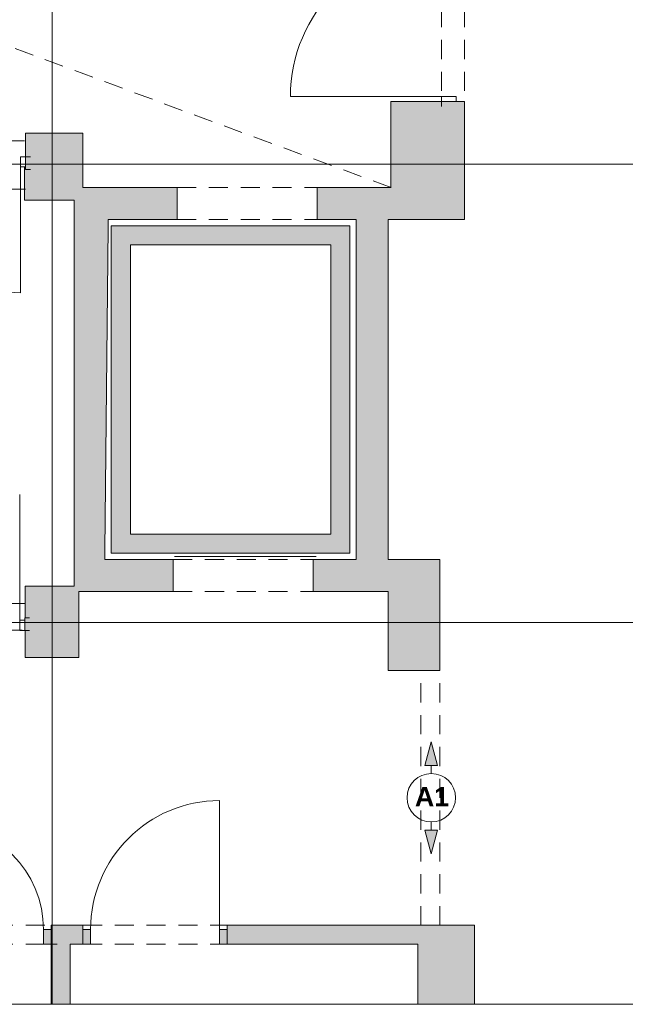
# Paper-space layout 'A-46 WYKOŃCZENIA ŚCIAN - PIĘTRO 1' of a CAD drawing. Header units: millimetres. Extents: x 0 to 500, y 0 to 350.
# Tile 2 of 13: x 181 to 229, y 119 to 196. Entities that reach past the tile are written whole.
import ezdxf
from ezdxf.xclip import XClip

# ---------------------------------------------------------------- set-up
doc = ezdxf.new("R2010")
doc.units = ezdxf.units.MM
doc.header["$MEASUREMENT"] = 0
doc.header["$XCLIPFRAME"] = 0
for name, pattern in [('DASHDOTX2', [1000, 500, -250, 0, -250]), ('Przer. długie kreski', [2.5, 1.5, -1]), ('PRZERYWANA_DU_A', [550, 350.0000000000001, -199.9999999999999])]:
    doc.linetypes.add(name, pattern=pattern)
for name, color, linetype, lineweight in [('0_Nr_pióra__2', 8, 'Continuous', 13), ('A__OKŁADZINY ŚCIAN_Nr_pióra__1', 7, 'Continuous', 20), ('A_winda_Nr_pióra__1', 7, 'Continuous', 20), ('A_ściany_Nr_pióra__1', 7, 'Continuous', 20), ('Drzwi Archicad_Nr_pióra__1', 7, 'Continuous', 20)]:
    doc.layers.add(name, color=color, linetype=linetype, lineweight=lineweight)
for name, color, linetype in [('A__OKŁADZINY ŚCIAN', 7, 'Continuous'), ('A_podrys', 7, 'Continuous'), ('A_winda', 7, 'Continuous'), ('A_ściany', 7, 'Continuous'), ('Drzwi Archicad', 7, 'Continuous')]:
    doc.layers.add(name, color=color, linetype=linetype)
for name, color, linetype, lineweight, true_color in [('A_osie_Nr_pióra__16', 7, 'Continuous', 5, 0x0f0f0f), ('A_schody_Nr_pióra__4', 7, 'Continuous', 18, 0x4b4b4b), ('A_sufit_Nr_pióra__4', 7, 'Continuous', 18, 0x4b4b4b), ('A_ściany_Nr_pióra__10', 7, 'Continuous', 13, 0x4b4b4b)]:
    doc.layers.add(name, color=color, linetype=linetype, lineweight=lineweight, true_color=true_color)
doc.styles.add('STYL_AUTOMATYCZNY_3', font='arial.ttf')

# ---------------------------------------------------------------- blocks, each defined once
blk = doc.blocks.new('Rysunek_1_1', base_point=(-1525.797894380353, -260.5307451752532))
at = {"layer": 'A__OKŁADZINY ŚCIAN', "linetype": 'Continuous', "lineweight": 0, "true_color": 0x000000}
for points in [[(213.30021621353, 139.1735794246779), (212.8002162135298, 137.3075544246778), (213.8002162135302, 137.3075544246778)], [(213.30021621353, 130.3679222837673), (213.8002162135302, 132.2339472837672), (212.8002162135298, 132.2339472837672)]]:
    blk.add_hatch(color=18, dxfattribs=at).paths.add_polyline_path(points)
at = {"layer": 'A_winda', "linetype": 'Continuous', "lineweight": 0, "true_color": 0xfdfdfd}
h = blk.add_hatch(color=7, dxfattribs=at)
h.paths.add_polyline_path([(188.1542145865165, 179.7040889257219), (188.1542145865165, 153.9740889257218), (206.9042145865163, 153.9740889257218), (206.9042145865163, 179.7040889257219)])
h.paths.add_polyline_path([(205.4042145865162, 178.2040889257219), (205.4042145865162, 155.4740889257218), (189.6542145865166, 155.4740889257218), (189.6542145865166, 178.2040889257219)], flags=0)
at = {"layer": 'A_ściany', "linetype": 'Continuous', "lineweight": 0, "true_color": 0x000000}
for points in [[(210.1142214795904, 189.4540889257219), (210.1142214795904, 182.7040889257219), (215.9142214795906, 180.2040889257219), (215.9142214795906, 189.4540889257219)], [(185.9242214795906, 186.9740889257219), (181.4242214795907, 186.9740889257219), (181.4242214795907, 184.3233424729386), (181.3242214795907, 184.3233424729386), (181.3361040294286, 181.7125988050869), (185.2260971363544, 181.7199219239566), (185.2263702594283, 179.6017378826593), (187.8970818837, 179.6067656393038), (187.9026524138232, 180.2040889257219), (188.5039344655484, 180.2040889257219), (188.5039344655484, 182.7040889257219), (185.9242214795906, 182.7040889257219)], [(188.5039344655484, 182.7040890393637), (188.5039344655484, 180.2040889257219), (193.3242145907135, 180.2040889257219), (193.3242145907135, 182.7040890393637)], [(210.1142215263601, 182.7040890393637), (204.3242146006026, 182.7040890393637), (204.3242146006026, 180.2040889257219), (215.9142214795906, 180.2040889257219)], [(185.2263702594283, 179.6017378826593), (185.2296464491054, 154.1935122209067), (187.6600824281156, 154.1935122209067), (187.8970818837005, 179.6067656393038)], [(207.4042145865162, 180.2040889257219), (207.4042145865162, 153.4740889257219), (209.9042145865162, 153.4740889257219), (209.9042145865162, 180.2040889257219)], [(187.6600824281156, 154.1935122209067), (185.2260971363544, 154.1935122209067), (185.2260971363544, 151.3799219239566), (181.3760971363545, 151.3799219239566), (181.3760971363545, 145.7999219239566), (185.5960971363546, 145.7999219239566), (185.5960971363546, 150.9740889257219), (188.3136301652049, 150.9740889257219), (188.3136301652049, 153.4740889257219), (187.6533732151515, 153.4740889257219)], [(188.3136301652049, 150.9740889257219), (193.0142145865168, 150.9740889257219), (193.0142145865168, 153.4740889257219), (188.3136301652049, 153.4740889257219)], [(204.0142145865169, 150.9740889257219), (209.9160971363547, 150.9740889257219), (213.9660971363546, 153.4740889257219), (204.0142145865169, 153.4740889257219)], [(209.9160971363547, 150.9740889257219), (209.9160971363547, 144.7599219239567), (213.9660971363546, 144.7599219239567), (213.9660971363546, 153.4740889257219)], [(181.3760971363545, 148.9099219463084), (181.3560972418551, 148.9099219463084), (181.3560972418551, 147.9099219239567), (181.3760971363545, 147.9099219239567)], [(183.4260972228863, 123.2599219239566), (185.9260970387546, 123.2599219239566), (185.9260970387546, 124.7599228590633), (183.4260972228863, 124.7599221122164)], [(197.2660972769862, 124.7599224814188), (197.2660972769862, 123.2599219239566), (212.2492149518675, 123.2599219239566), (216.699214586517, 124.7599224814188)], [(216.699214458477, 124.7599226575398), (212.249216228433, 123.2599203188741), (212.249216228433, 118.5440880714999), (216.699214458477, 118.5440880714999)], [(184.9260987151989, 123.2599219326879), (183.4260963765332, 123.2599219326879), (183.4260963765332, 118.5440896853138), (184.9260987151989, 118.5440896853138)]]:
    blk.add_hatch(color=18, dxfattribs=at).paths.add_polyline_path(points)
at = {"layer": 'Drzwi Archicad', "linetype": 'Continuous', "lineweight": 0, "true_color": 0xfdfdfd}
for points in [[(183.4260971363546, 123.2599219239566), (183.4260971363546, 124.4099219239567), (182.8260971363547, 124.4099219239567), (182.8260971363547, 123.2599219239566)], [(185.9260971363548, 123.2599219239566), (186.5260971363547, 123.2599219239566), (186.5260971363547, 124.4099219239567), (185.9260971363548, 124.4099219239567)], [(197.2660971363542, 124.4099219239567), (196.6660971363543, 124.4099219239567), (196.6660971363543, 123.2599219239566), (197.2660971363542, 123.2599219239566)]]:
    blk.add_hatch(color=7, dxfattribs=at).paths.add_polyline_path(points)
at = {"layer": '0_Nr_pióra__2', "color": 8, "linetype": 'PRZERYWANA_DU_A', "lineweight": 13, "flags": 128}
for points in [[(101.3282293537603, 118.5440889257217), (216.3282293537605, 118.5440889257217)], [(216.3282293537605, 118.5440889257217), (251.3282293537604, 118.5440889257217)]]:
    blk.add_lwpolyline(points, dxfattribs=at)
at = {"layer": 'A__OKŁADZINY ŚCIAN_Nr_pióra__1', "color": 7, "linetype": 'Continuous', "lineweight": 20}
for p, q in [((213.3002180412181, 139.1735789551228), (212.8002160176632, 137.3075533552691)), ((213.3002180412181, 139.1735789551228), (213.800216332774, 137.3075533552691)), ((213.800216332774, 137.3075533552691), (212.8002160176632, 137.3075533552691)), ((213.3002180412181, 136.6735800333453), (213.3002180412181, 137.3075533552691)), ((213.3002180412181, 132.867922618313), (213.3002180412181, 132.2339455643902)), ((212.8002160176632, 132.2339455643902), (213.800216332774, 132.2339455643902)), ((213.3002180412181, 130.3679236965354), (212.8002160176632, 132.2339455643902)), ((213.3002180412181, 130.3679236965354), (213.800216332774, 132.2339455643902))]:
    blk.add_line(p, q, dxfattribs=at)
blk.add_circle((213.30021621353, 134.7707508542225), 1.902828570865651, dxfattribs=at)
at = {"layer": 'A_osie_Nr_pióra__16', "color": 250, "linetype": 'DASHDOTX2', "lineweight": 5, "true_color": 0x0f0f0f}
for p, q in [((183.4992136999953, 250.3641078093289), (183.4992136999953, 118.5440903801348)), ((343.3934386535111, 184.544086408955), (119.1945471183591, 184.544086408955)), ((343.3934386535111, 148.5440924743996), (119.1945471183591, 148.5440924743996))]:
    blk.add_line(p, q, dxfattribs=at)
at = {"layer": 'A_schody_Nr_pióra__4', "color": 251, "linetype": 'Continuous', "lineweight": 18, "true_color": 0x4b4b4b}
blk.add_line((193.1160973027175, 153.7099201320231), (204.2560955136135, 153.7099201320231), dxfattribs=at)
at = {"layer": 'A_sufit_Nr_pióra__4', "color": 251, "linetype": 'Przer. długie kreski', "lineweight": 18, "true_color": 0x4b4b4b}
blk.add_line((210.1442232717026, 182.7040886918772), (120.534222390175, 215.8240903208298), dxfattribs=at)
at = {"layer": 'A_winda_Nr_pióra__1', "color": 7, "linetype": 'PRZERYWANA_DU_A', "lineweight": 20, "flags": 128}
for points in [[(188.1542145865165, 179.7040889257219), (206.9042145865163, 179.7040889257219), (206.9042145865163, 153.9740889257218), (188.1542145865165, 153.9740889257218)], [(205.4042145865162, 178.2040889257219), (205.4042145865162, 155.4740889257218), (189.6542145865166, 155.4740889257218), (189.6542145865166, 178.2040889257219)]]:
    blk.add_lwpolyline(points, close=True, dxfattribs=at)
at = {"layer": 'A_ściany_Nr_pióra__1', "color": 7, "linetype": 'Continuous', "lineweight": 20}
for p, q in [((214.114222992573, 189.454088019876), (214.114222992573, 189.0840901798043)), ((214.114222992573, 189.454088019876), (215.2642198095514, 189.454088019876)), ((215.2642198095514, 189.454088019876), (215.9142220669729, 189.454088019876)), ((215.9142220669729, 189.454088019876), (215.9142220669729, 189.0840901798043)), ((181.4242222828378, 185.1233047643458), (181.7942201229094, 185.1233047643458)), ((181.4242222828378, 185.1233047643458), (181.4242222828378, 184.3233060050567)), ((181.4242222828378, 184.3233060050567), (181.4242222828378, 184.123304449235)), ((181.4242222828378, 184.123304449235), (181.7942201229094, 184.123304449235)), ((193.3242159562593, 182.7040886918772), (193.3242159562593, 180.2040897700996)), ((204.3242156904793, 182.7040886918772), (204.3242156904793, 180.2040897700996)), ((181.3560983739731, 148.9099201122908), (181.7260962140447, 148.9099201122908)), ((181.3560983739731, 148.709922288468), (181.3560983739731, 148.9099201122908)), ((181.3560983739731, 147.9099235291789), (181.3560983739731, 148.709922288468)), ((181.3560983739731, 147.9099235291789), (181.7260962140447, 147.9099235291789)), ((212.4660976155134, 144.7599223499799), (213.9660962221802, 144.7599223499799)), ((183.4260963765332, 124.7599235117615), (183.7960979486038, 124.7599235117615)), ((183.4260963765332, 124.4099217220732), (183.4260963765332, 124.7599235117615)), ((185.9260952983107, 124.7599235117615), (185.5560974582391, 124.7599235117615)), ((185.9260952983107, 124.4099217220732), (185.9260952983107, 124.7599235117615)), ((197.2660987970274, 124.7599235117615), (197.636096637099, 124.7599235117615)), ((197.2660987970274, 124.4099217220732), (197.2660987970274, 124.7599235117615)), ((212.4660976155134, 124.7599235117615), (213.9660962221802, 124.7599235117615)), ((183.4260963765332, 123.2599211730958), (183.4260963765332, 124.4099217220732)), ((185.9260952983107, 123.2599211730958), (185.9260952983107, 124.4099217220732)), ((197.2660987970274, 123.2599211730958), (197.2660987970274, 124.4099217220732)), ((183.4260963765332, 123.2599211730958), (183.8960968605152, 123.2599211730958)), ((185.9260952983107, 123.2599211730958), (185.4560985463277, 123.2599211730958)), ((197.2660987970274, 123.2599211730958), (197.7360955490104, 123.2599211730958))]:
    blk.add_line(p, q, dxfattribs=at)
at = {"layer": 'A_ściany_Nr_pióra__1', "color": 7, "linetype": 'Continuous', "lineweight": 20, "flags": 128}
for points in [[(210.1142214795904, 189.4540889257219), (210.1142214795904, 182.7040889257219)], [(214.1142214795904, 189.4540889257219), (210.1142214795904, 189.4540889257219)], [(215.9142214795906, 180.2040889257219), (215.9142214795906, 189.4540889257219)], [(185.9242214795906, 186.9740889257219), (181.4242214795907, 186.9740889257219)], [(181.4242214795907, 186.9740889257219), (181.4242214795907, 184.3233424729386)], [(185.9242214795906, 182.7040889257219), (185.9242214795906, 186.9740889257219)], [(181.4242214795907, 184.3233424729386), (181.3242214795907, 184.3233424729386)], [(181.3242214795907, 184.3233424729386), (181.3361040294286, 181.7125988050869)], [(188.5039344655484, 182.7040889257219), (185.9242214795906, 182.7040889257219)], [(193.3242146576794, 182.7040889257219), (188.5039344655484, 182.7040889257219)], [(210.1142214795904, 182.7040889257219), (204.3242145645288, 182.7040889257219)], [(181.3361040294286, 181.7125988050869), (185.2260971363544, 181.7199219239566)], [(185.2260971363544, 181.7199219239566), (185.2263702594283, 179.6017378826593)], [(185.2263702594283, 179.6017378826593), (185.2296464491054, 154.1935122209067)], [(187.6600824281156, 154.1935122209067), (187.8970818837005, 179.6067656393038)], [(187.8970818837, 179.6067656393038), (187.9026524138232, 180.2040889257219)], [(187.9026524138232, 180.2040889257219), (188.5039344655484, 180.2040889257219)], [(188.5039344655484, 180.2040889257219), (193.3242145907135, 180.2040889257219)], [(204.3242146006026, 180.2040889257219), (207.4042145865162, 180.2040889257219)], [(207.4042145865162, 180.2040889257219), (207.4042145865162, 153.4740889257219)], [(209.9042145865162, 180.2040889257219), (215.9142214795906, 180.2040889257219)], [(209.9042145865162, 153.4740889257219), (209.9042145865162, 180.2040889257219)], [(185.2260971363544, 154.1935122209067), (185.2260971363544, 151.3799219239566)], [(187.6533732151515, 153.4740889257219), (187.6600824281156, 154.1935122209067)], [(188.3136301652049, 153.4740889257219), (187.6533732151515, 153.4740889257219)], [(193.0142145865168, 153.4740889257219), (188.3136301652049, 153.4740889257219)], [(193.0142145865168, 150.9740889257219), (193.0142145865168, 153.4740889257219)], [(207.4042145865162, 153.4740889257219), (204.0142145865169, 153.4740889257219)], [(204.0142145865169, 153.4740889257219), (204.0142145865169, 150.9740889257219)], [(213.9660971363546, 153.4740889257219), (209.9042145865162, 153.4740889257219)], [(213.9660971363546, 144.7599219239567), (213.9660971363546, 153.4740889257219)], [(185.2260971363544, 151.3799219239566), (181.3760971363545, 151.3799219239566)], [(181.3760971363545, 151.3799219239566), (181.3760971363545, 148.9099219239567)], [(185.5960971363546, 145.7999219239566), (185.5960971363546, 150.9740889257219)], [(185.5960971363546, 150.9740889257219), (188.3136301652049, 150.9740889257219)], [(188.3136301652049, 150.9740889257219), (193.0142145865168, 150.9740889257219)], [(204.0142145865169, 150.9740889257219), (209.9160971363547, 150.9740889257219)], [(209.9160971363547, 150.9740889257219), (209.9160971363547, 144.7599219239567)], [(181.3560972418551, 147.9099219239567), (181.3760971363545, 147.9099219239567)], [(181.3760971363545, 147.9099219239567), (181.3760971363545, 145.7999219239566)], [(181.3760971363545, 145.7999219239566), (185.5960971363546, 145.7999219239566)], [(209.9160971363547, 144.7599219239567), (212.4660971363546, 144.7599219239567)], [(185.9260971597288, 124.7599219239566), (183.4260969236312, 124.7599219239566)], [(216.699214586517, 124.7599219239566), (197.2660965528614, 124.7599219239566)], [(216.699214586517, 118.5440889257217), (216.699214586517, 124.7599219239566)], [(183.4260971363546, 123.2599219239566), (183.4260971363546, 118.5440889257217)], [(184.9260971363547, 123.2599219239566), (185.926097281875, 123.2599219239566)], [(184.9260971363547, 118.5440889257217), (184.9260971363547, 123.2599219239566)], [(197.2660974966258, 123.2599219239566), (212.2492145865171, 123.2599219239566)], [(212.2492145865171, 123.2599219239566), (212.2492145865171, 118.5440889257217)]]:
    blk.add_lwpolyline(points, dxfattribs=at)
at = {"layer": 'A_ściany_Nr_pióra__10', "color": 251, "linetype": 'Przer. długie kreski', "lineweight": 13, "true_color": 0x4b4b4b}
for p, q in [((214.114222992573, 209.3040903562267), (214.114222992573, 189.454088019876)), ((215.9142220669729, 209.3040903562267), (215.9142220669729, 189.454088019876)), ((167.3442224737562, 186.3740879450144), (181.4242222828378, 186.3740879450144)), ((167.4442213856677, 182.589848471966), (181.4242222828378, 182.589848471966)), ((193.3242159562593, 182.7040886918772), (204.3242156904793, 182.7040886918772)), ((193.3242159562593, 180.2040897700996), (204.3242156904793, 180.2040897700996)), ((193.0142137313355, 153.4740876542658), (204.0142134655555, 153.4740876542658)), ((193.0142137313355, 150.9740887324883), (204.0142134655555, 150.9740887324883)), ((167.3742128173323, 150.0299191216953), (181.3760981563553, 150.0299191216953)), ((167.1560961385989, 147.9299195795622), (181.3760981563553, 147.9299195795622)), ((212.4660976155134, 124.7599235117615), (212.4660976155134, 144.7599223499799)), ((213.9660962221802, 124.7599235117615), (213.9660962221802, 144.7599223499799)), ((173.9260989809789, 124.7599235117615), (183.4260963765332, 124.7599235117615)), ((185.9260952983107, 124.7599235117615), (197.2660987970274, 124.7599235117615)), ((173.9260989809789, 123.2599211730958), (183.4260963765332, 123.2599211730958)), ((185.9260952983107, 123.2599211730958), (197.2660987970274, 123.2599211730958))]:
    blk.add_line(p, q, dxfattribs=at)
at = {"layer": 'Drzwi Archicad_Nr_pióra__1', "color": 7, "linetype": 'Continuous', "lineweight": 20}
for p, q in [((214.114222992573, 189.8540873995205), (202.2342216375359, 189.8540873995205)), ((214.114222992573, 189.454088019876), (214.114222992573, 189.8540873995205)), ((214.114222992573, 189.8540873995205), (215.2642198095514, 189.8540873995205)), ((215.2642198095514, 189.8540873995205), (215.2642198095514, 189.454088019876)), ((215.2642198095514, 189.454088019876), (214.114222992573, 189.454088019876)), ((214.114222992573, 189.454088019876), (215.2642198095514, 189.454088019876)), ((214.114222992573, 189.454088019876), (215.2642198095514, 189.454088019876)), ((214.114222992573, 189.454088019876), (214.114222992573, 189.0840901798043)), ((214.114222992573, 189.454088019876), (214.114222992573, 189.0840901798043)), ((215.2642198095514, 189.454088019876), (215.9142220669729, 189.454088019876)), ((215.2642198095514, 189.454088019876), (215.9142220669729, 189.454088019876)), ((215.9142220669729, 189.454088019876), (215.9142220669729, 189.0840901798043)), ((215.9142220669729, 189.454088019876), (215.9142220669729, 189.0840901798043)), ((181.0242229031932, 184.3233060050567), (181.0242229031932, 185.1233047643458)), ((181.0242229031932, 185.1233047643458), (181.4242222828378, 185.1233047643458)), ((181.4242222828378, 185.1233047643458), (181.4242222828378, 184.3233060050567)), ((181.4242222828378, 185.1233047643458), (181.4242222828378, 184.3233060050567)), ((181.4242222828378, 185.1233047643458), (181.4242222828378, 184.3233060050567)), ((181.4242222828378, 185.1233047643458), (181.7942201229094, 185.1233047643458)), ((181.4242222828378, 185.1233047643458), (181.7942201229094, 185.1233047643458)), ((181.4242222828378, 184.3233060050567), (181.0242229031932, 184.3233060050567)), ((181.0242229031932, 184.3233060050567), (181.0242229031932, 174.4433052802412)), ((181.4242222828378, 184.3233060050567), (181.4242222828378, 184.123304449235)), ((181.4242222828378, 184.3233060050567), (181.4242222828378, 184.123304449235)), ((181.4242222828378, 184.123304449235), (181.7942201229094, 184.123304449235)), ((181.4242222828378, 184.123304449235), (181.7942201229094, 184.123304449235)), ((193.3242159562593, 182.7040886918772), (193.3242159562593, 180.2040897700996)), ((204.3242156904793, 182.7040886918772), (204.3242156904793, 180.2040897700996)), ((180.9560989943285, 148.709922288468), (180.9560989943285, 158.5899230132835)), ((181.3560983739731, 148.709922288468), (180.9560989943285, 148.709922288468)), ((180.9560989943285, 148.709922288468), (180.9560989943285, 147.9099235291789)), ((181.3560983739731, 148.709922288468), (181.3560983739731, 148.9099201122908)), ((181.3560983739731, 148.709922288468), (181.3560983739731, 148.9099201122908)), ((181.3560983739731, 148.9099201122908), (181.7260962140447, 148.9099201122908)), ((181.3560983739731, 148.9099201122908), (181.7260962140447, 148.9099201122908)), ((181.3560983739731, 147.9099235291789), (181.3560983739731, 148.709922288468)), ((181.3560983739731, 147.9099235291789), (181.3560983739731, 148.709922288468)), ((181.3560983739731, 147.9099235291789), (181.3560983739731, 148.709922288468)), ((180.9560989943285, 147.9099235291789), (181.3560983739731, 147.9099235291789)), ((181.3560983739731, 147.9099235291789), (181.7260962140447, 147.9099235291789)), ((181.3560983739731, 147.9099235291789), (181.7260962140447, 147.9099235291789)), ((212.4660976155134, 144.7599223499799), (213.9660962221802, 144.7599223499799)), ((196.6660978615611, 124.4099217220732), (196.6660978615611, 134.5499233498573)), ((183.4260963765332, 124.4099217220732), (183.4260963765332, 124.7599235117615)), ((183.4260963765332, 124.4099217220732), (183.4260963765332, 124.7599235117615)), ((183.4260963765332, 124.7599235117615), (183.7960979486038, 124.7599235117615)), ((183.4260963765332, 124.7599235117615), (183.7960979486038, 124.7599235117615)), ((185.9260952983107, 124.7599235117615), (185.5560974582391, 124.7599235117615)), ((185.9260952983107, 124.7599235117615), (185.5560974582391, 124.7599235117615)), ((185.9260952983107, 124.4099217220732), (185.9260952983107, 124.7599235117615)), ((185.9260952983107, 124.4099217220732), (185.9260952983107, 124.7599235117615)), ((197.2660987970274, 124.4099217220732), (197.2660987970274, 124.7599235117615)), ((197.2660987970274, 124.4099217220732), (197.2660987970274, 124.7599235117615)), ((197.2660987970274, 124.7599235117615), (197.636096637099, 124.7599235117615)), ((197.2660987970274, 124.7599235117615), (197.636096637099, 124.7599235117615)), ((212.4660976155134, 124.7599235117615), (213.9660962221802, 124.7599235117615)), ((182.8260954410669, 123.2599211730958), (182.8260954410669, 124.4099217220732)), ((182.8260954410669, 124.4099217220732), (183.4260963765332, 124.4099217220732)), ((183.4260963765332, 124.4099217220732), (183.4260963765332, 123.2599211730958)), ((183.4260963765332, 123.2599211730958), (183.4260963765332, 124.4099217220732)), ((183.4260963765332, 123.2599211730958), (183.4260963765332, 124.4099217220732)), ((186.526096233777, 124.4099217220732), (185.9260952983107, 124.4099217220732)), ((185.9260952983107, 124.4099217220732), (185.9260952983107, 123.2599211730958)), ((185.9260952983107, 123.2599211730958), (185.9260952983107, 124.4099217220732)), ((185.9260952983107, 123.2599211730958), (185.9260952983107, 124.4099217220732)), ((186.526096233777, 123.2599211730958), (186.526096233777, 124.4099217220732)), ((197.2660987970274, 124.4099217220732), (196.6660978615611, 124.4099217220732)), ((196.6660978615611, 124.4099217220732), (196.6660978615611, 123.2599211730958)), ((197.2660987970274, 123.2599211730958), (197.2660987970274, 124.4099217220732)), ((197.2660987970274, 123.2599211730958), (197.2660987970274, 124.4099217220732)), ((197.2660987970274, 123.2599211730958), (197.2660987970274, 124.4099217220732)), ((183.4260963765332, 123.2599211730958), (182.8260954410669, 123.2599211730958)), ((183.4260963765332, 123.2599211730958), (183.8960968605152, 123.2599211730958)), ((183.4260963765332, 123.2599211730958), (183.8960968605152, 123.2599211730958)), ((185.9260952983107, 123.2599211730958), (185.4560985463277, 123.2599211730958)), ((185.9260952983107, 123.2599211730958), (185.4560985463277, 123.2599211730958)), ((185.9260952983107, 123.2599211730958), (186.526096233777, 123.2599211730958)), ((196.6660978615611, 123.2599211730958), (197.2660987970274, 123.2599211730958)), ((197.2660987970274, 123.2599211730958), (197.7360955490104, 123.2599211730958)), ((197.2660987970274, 123.2599211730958), (197.7360955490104, 123.2599211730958))]:
    blk.add_line(p, q, dxfattribs=at)
for centre, radius, start, end in [((214.1142214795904, 189.8540889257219), 11.87999999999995, 90, 180), ((181.0242214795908, 184.3233059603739), 9.879999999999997, 180, 270), ((196.6660971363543, 124.4099219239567), 10.13999999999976, 90, 180), ((174.5260971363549, 124.4099219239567), 8.299999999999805, 0, 90)]:
    blk.add_arc(centre, radius, start, end, dxfattribs=at)
at = {"layer": 'A__OKŁADZINY ŚCIAN_Nr_pióra__1', "color": 7, "linetype": 'Continuous', "lineweight": 20, "insert": (212.01792621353, 134.8564686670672), "char_height": 1.5, "attachment_point": 4, "style": 'STYL_AUTOMATYCZNY_3'}
blk.add_mtext('\\A1;{\\pql;\\fArial|b1|i0|c238|p0;\\W1.000000;A1}', dxfattribs=at)

psp = doc.layouts.new('A-46 WYKOŃCZENIA ŚCIAN - PIĘTRO 1')

# ---------------------------------------------------------------- block references
at = {"layer": 'A_podrys', "color": 37, "linetype": 'Continuous', "lineweight": 5, "true_color": 0x656532}
ref = psp.add_blockref('Rysunek_1_1', (-1525.797894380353, -260.5307451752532), dxfattribs=at)
XClip(ref).set_block_clipping_path([(92.94346830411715, 118.5440889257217), (343.3934395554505, 327.3540889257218)])

doc.saveas('drawing.dxf')
